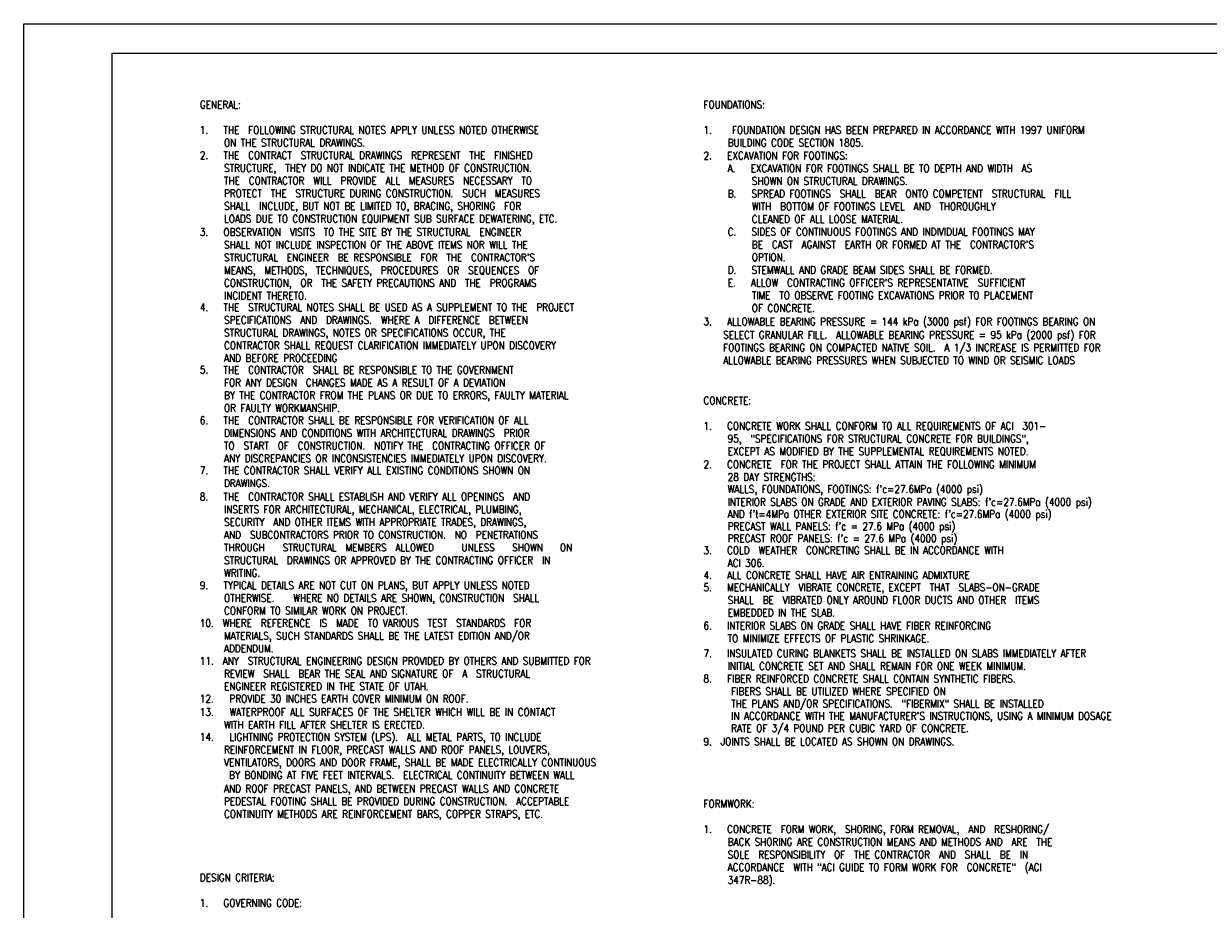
# Paper-space layout 'Layout1' of a CAD drawing. Header units: inches. Extents: x 0 to 42, y 0 to 30.
# Tile 2 of 5: x 0 to 20.1, y 15 to 30. Entities that reach past the tile are written whole.
import ezdxf

# ---------------------------------------------------------------- set-up
doc = ezdxf.new("R2010")
doc.units = ezdxf.units.IN
doc.header["$LTSCALE"] = 1000
doc.header["$MEASUREMENT"] = 0
doc.linetypes.add('HIDDEN', pattern=[0.375, 0.25, -0.125])
for name, color, linetype in [('1', 7, 'CONTINUOUS'), ('FORMAT', 5, 'CONTINUOUS'), ('S-ANNO-NOTE', 2, 'CONTINUOUS')]:
    doc.layers.add(name, color=color, linetype=linetype)
doc.styles.add('TIGHT', font='SIMPLEX.SHX', dxfattribs={"width": 0.85})

psp = doc.layouts.get("Layout1")

# ---------------------------------------------------------------- linework, layer by layer
at = {"layer": '1', "color": 7, "linetype": 'HIDDEN', "ltscale": 3}
psp.add_lwpolyline([(42, 0), (0, 0), (0, 30), (42, 30)], close=True, dxfattribs=at)
at = {"layer": 'FORMAT', "color": 5}
psp.add_lwpolyline([(41.5, 0.5), (1.5, 0.5), (1.5, 29.5), (41.5, 29.5)], close=True, dxfattribs=at)

# ---------------------------------------------------------------- texts
at = {"layer": 'S-ANNO-NOTE', "style": 'TIGHT', "width": 0.85}
for s, height, p in [('GENERAL:', 0.1293, (2.987, 28.563)), ('FOUNDATIONS:', 0.12933, (11.525, 28.563)), ('1.   THE  FOLLOWING STRUCTURAL NOTES APPLY UNLESS NOTED OTHERWISE', 0.12933, (2.987, 28.132)), ('1.    FOUNDATION DESIGN HAS BEEN PREPARED IN ACCORDANCE WITH 1997 UNIFORM', 0.12933, (11.525, 28.132)), ('     ON THE STRUCTURAL DRAWINGS.', 0.12933, (2.987, 27.917)), ('     BUILDING CODE SECTION 1805.', 0.12933, (11.525, 27.917)), ('2.   THE  CONTRACT  STRUCTURAL DRAWINGS  REPRESENT  THE  FINISHED', 0.12933, (2.987, 27.704)), ('2.   EXCAVATION FOR FOOTINGS:', 0.12933, (11.525, 27.698)), ('     STRUCTURE,  THEY DO NOT INDICATE THE METHOD OF CONSTRUCTION.', 0.12933, (2.987, 27.488)), ('     A.   EXCAVATION FOR FOOTINGS SHALL BE TO DEPTH AND WIDTH  AS', 0.12933, (11.525, 27.482)), ('     THE  CONTRACTOR  WILL  PROVIDE  ALL  MEASURES  NECESSARY  TO', 0.12933, (2.987, 27.273)), ('          SHOWN ON STRUCTURAL DRAWINGS.', 0.12933, (11.525, 27.267)), ('     PROTECT  THE  STRUCTURE DURING CONSTRUCTION.  SUCH  MEASURES', 0.12933, (2.987, 27.057)), ('     B.   SPREAD FOOTINGS  SHALL  BEAR  ONTO COMPETENT  STRUCTURAL  FILL', 0.12933, (11.525, 27.051)), ('     SHALL  INCLUDE, BUT NOT BE LIMITED TO, BRACING, SHORING  FOR', 0.12933, (2.987, 26.842)), ('          WITH  BOTTOM OF FOOTINGS LEVEL  AND  THOROUGHLY', 0.12933, (11.525, 26.836)), ('     LOADS DUE TO CONSTRUCTION EQUIPMENT SUB SURFACE DEWATERING, ETC.', 0.12933, (2.987, 26.626)), ('          CLEANED OF ALL LOOSE MATERIAL.', 0.12933, (11.525, 26.62)), ('3.   OBSERVATION  VISITS  TO THE SITE BY THE STRUCTURAL  ENGINEER', 0.12933, (2.987, 26.4)), ('     C.   SIDES OF CONTINUOUS FOOTINGS AND INDIVIDUAL FOOTINGS MAY', 0.12933, (11.525, 26.405)), ('     SHALL NOT INCLUDE INSPECTION OF THE ABOVE ITEMS NOR WILL THE', 0.12933, (2.987, 26.184)), ("          BE  CAST  AGAINST  EARTH OR FORMED AT THE  CONTRACTOR'S", 0.12933, (11.525, 26.189)), ("     STRUCTURAL  ENGINEER  BE RESPONSIBLE  FOR  THE  CONTRACTOR'S", 0.12933, (2.987, 25.969)), ('          OPTION.', 0.12933, (11.525, 25.973)), ('     MEANS,  METHODS,  TECHNIQUES,  PROCEDURES  OR  SEQUENCES  OF', 0.12933, (2.987, 25.753)), ('     D.   STEMWALL AND GRADE BEAM SIDES SHALL BE FORMED.', 0.12933, (11.525, 25.758)), ('     CONSTRUCTION,  OR  THE SAFETY PRECAUTIONS AND  THE  PROGRAMS', 0.12933, (2.987, 25.538)), ("     E.   ALLOW  CONTRACTING OFFICER'S REPRESENTATIVE  SUFFICIENT", 0.12933, (11.525, 25.542)), ('     INCIDENT THERETO.', 0.12933, (2.987, 25.322)), ('          TIME  TO OBSERVE FOOTING EXCAVATIONS PRIOR TO PLACEMENT', 0.12933, (11.525, 25.327)), ('4.   THE  STRUCTURAL NOTES SHALL BE USED AS A SUPPLEMENT TO THE  PROJECT', 0.12933, (2.987, 25.125)), ('          OF CONCRETE.', 0.12933, (11.525, 25.111)), ('     SPECIFICATIONS  AND  DRAWINGS.  WHERE A  DIFFERENCE  BETWEEN', 0.12933, (2.987, 24.909)), ('3.   ALLOWABLE BEARING PRESSURE = 144 kPa (3000 psf) FOR FOOTINGS BEARING ON', 0.12933, (11.525, 24.883)), ('     STRUCTURAL DRAWINGS, NOTES OR SPECIFICATIONS OCCUR, THE ', 0.12933, (2.987, 24.693)), ('      SELECT GRANULAR FILL.  ALLOWABLE BEARING PRESSURE = 95 kPa (2000 psf) FOR', 0.12933, (11.367, 24.657)), ('     CONTRACTOR SHALL REQUEST CLARIFICATION IMMEDIATELY UPON DISCOVERY ', 0.12933, (2.987, 24.478)), ('      FOOTINGS BEARING ON COMPACTED NATIVE SOIL.  A 1/3 INCREASE IS PERMITTED FOR', 0.12933, (11.367, 24.442)), ('     AND BEFORE PROCEEDING', 0.12933, (2.987, 24.262)), ('      ALLOWABLE BEARING PRESSURES WHEN SUBJECTED TO WIND OR SEISMIC LOADS', 0.12933, (11.367, 24.225)), ('5.   THE  CONTRACTOR  SHALL BE RESPONSIBLE TO THE GOVERNMENT', 0.12933, (2.987, 24.063)), ('     FOR ANY DESIGN  CHANGES MADE AS A RESULT OF A DEVIATION', 0.12933, (2.987, 23.847)), ('     BY THE CONTRACTOR FROM THE PLANS OR DUE TO ERRORS, FAULTY MATERIAL', 0.12933, (2.987, 23.632)), ('     OR FAULTY WORKMANSHIP.', 0.12933, (2.987, 23.416)), ('CONCRETE:', 0.1293, (11.525, 23.543)), ('6.   THE  CONTRACTOR SHALL BE RESPONSIBLE FOR VERIFICATION OF ALL', 0.12933, (2.987, 23.207)), ('     DIMENSIONS AND CONDITIONS WITH ARCHITECTURAL DRAWINGS  PRIOR', 0.12933, (2.987, 22.992)), ('1.   CONCRETE WORK SHALL CONFORM TO ALL REQUIREMENTS OF ACI  301-', 0.12933, (11.525, 23.112)), ('     TO  START  OF  CONSTRUCTION.  NOTIFY THE  CONTRACTING OFFICER OF', 0.12933, (2.987, 22.776)), ('     95,  "SPECIFICATIONS FOR STRUCTURAL CONCRETE FOR BUILDINGS",', 0.12933, (11.525, 22.897)), ('     EXCEPT AS MODIFIED BY THE SUPPLEMENTAL REQUIREMENTS NOTED.', 0.12933, (11.525, 22.681)), ('     ANY DISCREPANCIES OR INCONSISTENCIES IMMEDIATELY UPON DISCOVERY.', 0.12933, (2.987, 22.561)), ('2.   CONCRETE  FOR THE PROJECT SHALL ATTAIN THE FOLLOWING MINIMUM', 0.12933, (11.525, 22.459)), ('7.   THE CONTRACTOR SHALL VERIFY ALL EXISTING CONDITIONS SHOWN ON', 0.12933, (2.987, 22.357)), ('     28 DAY STRENGTHS:', 0.12933, (11.525, 22.244)), ('     DRAWINGS.', 0.12933, (2.987, 22.141)), ("     WALLS, FOUNDATIONS, FOOTINGS: f'c=27.6MPa (4000 psi)", 0.12933, (11.525, 22.04)), ('8.   THE  CONTRACTOR SHALL ESTABLISH AND VERIFY ALL OPENINGS  AND', 0.12933, (2.987, 21.912)), ("     INTERIOR SLABS ON GRADE AND EXTERIOR PAVING SLABS: f'c=27.6MPa (4000 psi)", 0.12933, (11.525, 21.821)), ('     INSERTS FOR ARCHITECTURAL, MECHANICAL, ELECTRICAL, PLUMBING,', 0.12933, (2.987, 21.696)), ("     AND f't=4MPa OTHER EXTERIOR SITE CONCRETE: f'c=27.6MPa (4000 psi)", 0.12933, (11.525, 21.617)), ('     SECURITY  AND OTHER ITEMS WITH APPROPRIATE TRADES, DRAWINGS,', 0.12933, (2.987, 21.481)), ("     PRECAST WALL PANELS: f'c = 27.6 MPa (4000 psi)", 0.12933, (11.525, 21.411)), ('     AND  SUBCONTRACTORS PRIOR TO CONSTRUCTION.  NO  PENETRATIONS', 0.12933, (2.987, 21.265)), ("     PRECAST ROOF PANELS: f'c = 27.6 MPa (4000 psi)", 0.12933, (11.525, 21.205)), ('     THROUGH   STRUCTURAL  MEMBERS  ALLOWED   UNLESS   SHOWN   ON', 0.12933, (2.987, 21.05)), ('3.   COLD  WEATHER  CONCRETING SHALL BE IN ACCORDANCE WITH ', 0.12933, (11.525, 21.002)), ('     STRUCTURAL  DRAWINGS OR APPROVED BY THE CONTRACTING OFFICER  IN', 0.12933, (2.987, 20.834)), ('     ACI 306.  ', 0.12933, (11.525, 20.787)), ('     WRITING.', 0.12933, (2.987, 20.619)), ('4.   ALL CONCRETE SHALL HAVE AIR ENTRAINING ADMIXTURE', 0.12933, (11.525, 20.581)), ('9.   TYPICAL DETAILS ARE NOT CUT ON PLANS, BUT APPLY UNLESS NOTED', 0.12933, (2.987, 20.409)), ('5.   MECHANICALLY  VIBRATE CONCRETE, EXCEPT  THAT  SLABS-ON-GRADE', 0.12933, (11.525, 20.374)), ('     OTHERWISE.   WHERE NO DETAILS ARE SHOWN, CONSTRUCTION  SHALL', 0.12933, (2.987, 20.193)), ('     SHALL  BE  VIBRATED ONLY AROUND FLOOR DUCTS AND OTHER  ITEMS', 0.12933, (11.525, 20.158)), ('     CONFORM TO SIMILAR WORK ON PROJECT.', 0.12933, (2.987, 19.978)), ('10.  WHERE  REFERENCE  IS  MADE  TO VARIOUS  TEST  STANDARDS  FOR', 0.12933, (2.987, 19.768)), ('     EMBEDDED IN THE SLAB.', 0.12933, (11.525, 19.943)), ('     MATERIALS, SUCH STANDARDS SHALL BE THE LATEST EDITION AND/OR', 0.12933, (2.987, 19.552)), ('6.   INTERIOR SLABS ON GRADE SHALL HAVE FIBER REINFORCING', 0.12933, (11.525, 19.724)), ('     TO MINIMIZE EFFECTS OF PLASTIC SHRINKAGE.', 0.12933, (11.525, 19.508)), ('     ADDENDUM.', 0.12933, (2.987, 19.337)), ('7.   INSULATED CURING BLANKETS SHALL BE INSTALLED ON SLABS IMMEDIATELY AFTER', 0.12933, (11.525, 19.253)), ('11.  ANY  STRUCTURAL ENGINEERING DESIGN PROVIDED BY OTHERS AND SUBMITTED FOR', 0.12933, (2.987, 19.127)), ('     INITIAL CONCRETE SET AND SHALL REMAIN FOR ONE WEEK MINIMUM.', 0.12933, (11.525, 19.038)), ('     REVIEW  SHALL  BEAR THE SEAL AND SIGNATURE OF  A  STRUCTURAL', 0.12933, (2.987, 18.911)), ('8.   FIBER REINFORCED CONCRETE SHALL CONTAIN SYNTHETIC FIBERS.', 0.12933, (11.525, 18.825)), ('     ENGINEER REGISTERED IN THE STATE OF UTAH.', 0.12933, (2.987, 18.696)), ('FIBERS SHALL BE UTILIZED WHERE SPECIFIED ON', 0.12933, (11.994, 18.609)), ('12.   PROVIDE 30 INCHES EARTH COVER MINIMUM ON ROOF.', 0.12933, (2.987, 18.486)), ('THE PLANS AND/OR SPECIFICATIONS.  "FIBERMIX" SHALL BE INSTALLED', 0.12933, (11.994, 18.401)), ('13.   WATERPROOF ALL SURFACES OF THE SHELTER WHICH WILL BE IN CONTACT', 0.12933, (2.987, 18.258)), ("IN ACCORDANCE WITH THE MANUFACTURER'S INSTRUCTIONS, USING A MINIMUM DOSAGE", 0.12933, (11.994, 18.193)), ('     WITH EARTH FILL AFTER SHELTER IS ERECTED.', 0.12933, (2.987, 18.042)), ('RATE OF 3/4 POUND PER CUBIC YARD OF CONCRETE.', 0.12933, (11.994, 17.985)), ('14.   LIGHTNING PROTECTION SYSTEM (LPS).  ALL METAL PARTS, TO INCLUDE ', 0.12933, (2.987, 17.835)), ('9.  JOINTS SHALL BE LOCATED AS SHOWN ON DRAWINGS.', 0.12933, (11.525, 17.759)), ('     REINFORCEMENT IN FLOOR, PRECAST WALLS AND ROOF PANELS, LOUVERS,', 0.12933, (2.987, 17.62)), ('     VENTILATORS, DOORS AND DOOR FRAME, SHALL BE MADE ELECTRICALLY CONTINUOUS', 0.12933, (2.987, 17.404)), ('BY BONDING AT FIVE FEET INTERVALS.  ELECTRICAL CONTINUITY BETWEEN WALL', 0.12933, (3.484, 17.189)), ('     AND ROOF PRECAST PANELS, AND BETWEEN PRECAST WALLS AND CONCRETE', 0.12933, (2.987, 16.961)), ('     PEDESTAL FOOTING SHALL BE PROVIDED DURING CONSTRUCTION.  ACCEPTABLE', 0.12933, (2.987, 16.746)), ('FORMWORK:', 0.1293, (11.525, 16.703)), ('     CONTINUITY METHODS ARE REINFORCEMENT BARS, COPPER STRAPS, ETC.', 0.12933, (2.987, 16.53)), ('1.   CONCRETE  FORM WORK,  SHORING, FORM REMOVAL,  AND  RESHORING/', 0.12933, (11.525, 16.272)), ('     BACK SHORING ARE CONSTRUCTION MEANS AND METHODS AND  ARE  THE', 0.12933, (11.525, 16.057)), ('     SOLE  RESPONSIBILITY  OF  THE CONTRACTOR  AND  SHALL  BE  IN', 0.12933, (11.525, 15.841)), ('     ACCORDANCE  WITH "ACI GUIDE TO FORM WORK FOR  CONCRETE"  (ACI', 0.12933, (11.525, 15.626)), ('DESIGN CRITERIA:', 0.12933, (2.987, 15.452)), ('     347R-88).', 0.12933, (11.525, 15.41)), ('1.   GOVERNING CODE:', 0.12933, (2.987, 15.02))]:
    psp.add_text(s, height=height, dxfattribs=at).set_placement(p)

doc.saveas('drawing.dxf')
